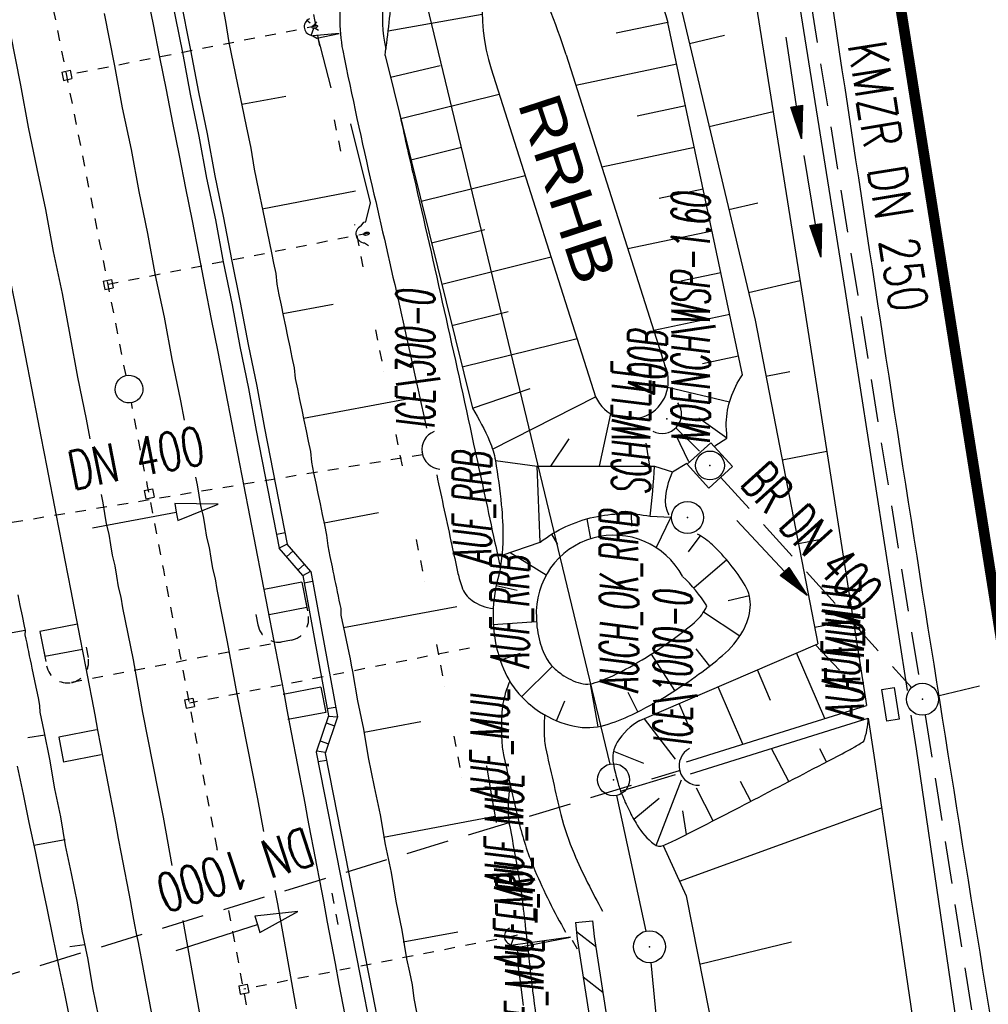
# Model space of a CAD drawing. Extents: x 447426 to 448116, y 440349 to 441552.
# Tile 7 of 96: x 447819 to 447864, y 440453 to 440499. Entities that reach past the tile are written whole.
import ezdxf
from ezdxf.enums import TextEntityAlignment as Align

# ---------------------------------------------------------------- set-up
doc = ezdxf.new("R2010")
doc.units = 0
doc.header["$LTSCALE"] = 2
doc.header["$MEASUREMENT"] = 0
for name, pattern in [('ACAD_ISO03W100', [0.5, 0.25, -0.25]), ('ACAD_ISO05W100', [0.5, 0.25, -0.25]), ('AUSGEZOGEN', [0]), ('GESTRICH-X2', [1.5, 1, -0.5]), ('PUNKTX2', [0.5, 0.25, -0.25]), ('STRICHLINIEX2', [0.5, 0.25, -0.25])]:
    doc.linetypes.add(name, pattern=pattern)
doc.layers.get('0').update_dxf_attribs({"linetype": 'AUSGEZOGEN'})
for name, color, linetype in [('209-GRENZL-BAB', 7, 'AUSGEZOGEN'), ('209-GRENZP-BAB', 7, 'AUSGEZOGEN'), ('ANMERKUNG', 7, 'CONTINUOUS'), ('BOESCHG', 250, 'AUSGEZOGEN'), ('BW-SCHRIFT', 250, 'AUSGEZOGEN'), ('DB-Bahnachse', 7, 'CONTINUOUS'), ('DB-Boeschungen', 15, 'CONTINUOUS'), ('DB-Durchlässe', 15, 'CONTINUOUS'), ('DB-Gleisachsen', 7, 'CONTINUOUS'), ('DB-GRABEN', 15, 'AUSGEZOGEN'), ('DB-HZV-Stützscheiben', 15, 'CONTINUOUS'), ('DB-Ingenieurbauwerke', 15, 'CONTINUOUS'), ('DB-Kabelanlagen', 15, 'CONTINUOUS'), ('DB-Regenrückhaltebecken_601', 15, 'CONTINUOUS'), ('DURCHL', 200, 'GESTRICH-X2'), ('FBRTOP', 250, 'AUSGEZOGEN'), ('GRABEN', 250, 'AUSGEZOGEN'), ('KANAL', 7, 'GESTRICH-X2'), ('MULDE', 250, 'AUSGEZOGEN'), ('PFEIL', 7, 'CONTINUOUS'), ('PFEILTOP', 200, 'AUSGEZOGEN'), ('Rinne', 200, 'CONTINUOUS'), ('SCHSYMBOL', 200, 'AUSGEZOGEN'), ('TEXTO', 4, 'CONTINUOUS')]:
    doc.layers.add(name, color=color, linetype=linetype)
doc.styles.add('ROMANS', font='romans.shx', dxfattribs={"width": 0.8})
doc.styles.add('UNIR-H', font='unir_h.shx', dxfattribs={"width": 0.8})

# ---------------------------------------------------------------- blocks, each defined once
blk = doc.blocks.new('DL')
at = {"color": 0}
blk.add_arc((-0.311, 0.025), 0.91, 282.5363, 77.4637, dxfattribs=at)
blk.add_point((0.597, 0.003), dxfattribs=at)
blk = doc.blocks.new('GST')
at = {"color": 0}
blk.add_circle((0, 0), 0.75, dxfattribs=at)
blk.add_point((0, 0), dxfattribs=at)
blk = doc.blocks.new('17')
blk.add_lwpolyline([(-0.755, -1.218), (0.748, -1.218), (0.748, -1.801), (-0.755, -1.801)], close=True)
blk.add_blockref('GST', (0, 0))
blk = doc.blocks.new('20')
blk.add_lwpolyline([(-0.754, -0.751), (0.754, -0.751), (0.754, 0.75), (-0.754, 0.75)], close=True)
blk.add_circle((0, 0), 0.676)
blk.add_point((0, 0))
blk = doc.blocks.new('10')
blk.add_blockref('GST', (0, 0))
blk = doc.blocks.new('40')
at = {"color": 0}
blk.add_arc((0.025, 0.311), 0.91, 192.5363, 347.4637, dxfattribs=at)
blk.add_point((0, 0), dxfattribs=at)
blk = doc.blocks.new('PFEIL2')
at = {"color": 0}
for p, q in [((0.88, 0.002), (-2.401, -0.012)), ((0.881, -0.271), (0.879, 0.276)), ((0.879, 0.276), (2.429, 0.009)), ((0.911, 0.27), (0.879, 0.265)), ((0.965, 0.261), (0.879, 0.246)), ((1.019, 0.252), (0.879, 0.228)), ((1.073, 0.242), (0.879, 0.209)), ((1.127, 0.233), (0.879, 0.191)), ((1.181, 0.224), (0.879, 0.172)), ((1.235, 0.214), (0.879, 0.154)), ((1.289, 0.205), (0.879, 0.135)), ((1.343, 0.196), (0.879, 0.117)), ((1.397, 0.187), (0.879, 0.098)), ((1.451, 0.177), (0.879, 0.08)), ((1.505, 0.168), (0.879, 0.061)), ((1.559, 0.159), (0.88, 0.043)), ((1.613, 0.149), (0.88, 0.024)), ((1.668, 0.14), (0.88, 0.006)), ((1.722, 0.131), (0.88, -0.013)), ((1.776, 0.121), (0.88, -0.031)), ((1.83, 0.112), (0.88, -0.05)), ((1.884, 0.103), (0.88, -0.068)), ((1.938, 0.094), (0.88, -0.087)), ((1.992, 0.084), (0.88, -0.105)), ((2.046, 0.075), (0.88, -0.124)), ((2.1, 0.066), (0.88, -0.142)), ((2.154, 0.056), (0.88, -0.161)), ((2.208, 0.047), (0.88, -0.179)), ((2.262, 0.038), (0.881, -0.198)), ((2.316, 0.029), (0.881, -0.216)), ((2.37, 0.019), (0.881, -0.235)), ((2.424, 0.01), (0.881, -0.253)), ((2.429, 0.009), (0.881, -0.271))]:
    blk.add_line(p, q, dxfattribs=at)

msp = doc.modelspace()

# ---------------------------------------------------------------- linework, layer by layer
at = {"layer": '209-GRENZL-BAB', "flags": 128}
for points in [[(447837.506, 440501.981), (447846.705, 440463.789)], [(447848.412, 440455.963), (447847.039, 440462.327)], [(447855.229, 440386.146), (447848.642, 440454.484)]]:
    msp.add_lwpolyline(points, dxfattribs=at)
at = {"layer": 'BOESCHG'}
for p, q in [((447836.314, 440498.17), (447840.721, 440498.957)), ((447849.438, 440498.57), (447847.007, 440498.065)), ((447850.442, 440497.575), (447852.092, 440497.967)), ((447836.421, 440496.007), (447838.753, 440496.546)), ((447849.852, 440496.613), (447845.114, 440495.613)), ((447836.421, 440496.007), (447836.422, 440496.007)), ((447836.902, 440494.065), (447841.524, 440495.21)), ((447850.265, 440494.657), (447847.994, 440494.177)), ((447851.367, 440493.683), (447854.374, 440494.397)), ((447837.382, 440492.124), (447839.757, 440492.712)), ((447850.679, 440492.7), (447846.333, 440491.782)), ((447837.863, 440490.183), (447842.741, 440491.39)), ((447851.092, 440490.743), (447849.018, 440490.305)), ((447852.291, 440489.791), (447853.648, 440490.114)), ((447838.344, 440488.241), (447840.846, 440488.861)), ((447851.505, 440488.786), (447847.553, 440487.952)), ((447838.824, 440486.3), (447843.957, 440487.571)), ((447851.918, 440486.829), (447850.041, 440486.433)), ((447853.216, 440485.9), (447855.636, 440486.475)), ((447839.305, 440484.359), (447841.935, 440485.01)), ((447852.331, 440484.872), (447848.773, 440484.121)), ((447839.785, 440482.417), (447845.173, 440483.751)), ((447852.745, 440482.915), (447851.064, 440482.561)), ((447854.032, 440481.985), (447855.152, 440482.202)), ((447852.326, 440480.768), (447849.427, 440481.444)), ((447840.267, 440480.476), (447842.977, 440481.403)), ((447841.211, 440478.561), (447846.044, 440481.018)), ((447846.219, 440477.766), (447846.751, 440480.22)), ((447852.203, 440479.076), (447850.878, 440480.016)), ((447850.417, 440477.966), (447849.799, 440479.228)), ((447843.936, 440477.766), (447844.808, 440479.049)), ((447848.594, 440477.766), (447848.422, 440478.838)), ((447854.795, 440478.058), (447856.888, 440478.465)), ((447847.71, 440475.523), (447847.727, 440474.954)), ((447845.639, 440475.294), (447845.808, 440474.356)), ((447849.566, 440475.363), (447848.883, 440473.945)), ((447843.974, 440474.566), (447844.253, 440474.093)), ((447850.928, 440474.478), (447850.388, 440473.743)), ((447855.558, 440474.131), (447856.531, 440474.321)), ((447842.032, 440473.714), (447843.729, 440472.665)), ((447852.193, 440473.366), (447850.643, 440472.049)), ((447841.385, 440472.171), (447842.368, 440471.951)), ((447853.256, 440471.688), (447852.253, 440471.443)), ((447852.804, 440469.795), (447851.109, 440470.921)), ((447841.245, 440470.338), (447843.273, 440470.484)), ((447856.321, 440470.205), (447858.121, 440470.555)), ((447841.564, 440468.664), (447842.527, 440468.993)), ((447849.759, 440467.239), (447848.659, 440468.951)), ((447851.393, 440468.391), (447850.767, 440469.193)), ((447856.793, 440465.932), (447855.466, 440469.007)), ((447856.359, 440469.391), (447857.483, 440468.195)), ((447842.566, 440466.951), (447844.015, 440468.379)), ((447854.252, 440466.772), (447853.63, 440468.214)), ((447846.156, 440465.547), (447845.806, 440467.551)), ((447848.024, 440466.246), (447847.568, 440467.155)), ((447852.955, 440464.729), (447851.794, 440467.422)), ((447844.203, 440465.825), (447844.596, 440466.763)), ((447850.497, 440465.379), (447849.957, 440466.629)), ((447848.314, 440465.919), (447849.782, 440464.022)), ((447846.889, 440464.401), (447848.285, 440463.829)), ((447855.102, 440462.971), (447854.293, 440464.524)), ((447856.876, 440463.896), (447856.553, 440464.514)), ((447847.209, 440462.526), (447849.791, 440463.301)), ((447848.879, 440459.981), (447850.073, 440463.059)), ((447853.328, 440462.048), (447852.842, 440462.982)), ((447851.551, 440461.13), (447850.769, 440462.658)), ((447847.832, 440461.211), (447849.028, 440462.192)), ((447849.974, 440458.301), (447859.457, 440461.749)), ((447850.305, 440460.497), (447850.142, 440461.601)), ((447849.768, 440460.225), (447849.767, 440460.226)), ((447850.922, 440454.408), (447855.237, 440455.457))]:
    msp.add_line(p, q, dxfattribs=at)
for points in [[(447834.191, 440561.9), (447835.921, 440549.895), (447836.095, 440540.112), (447838.207, 440527.057), (447844.631, 440520.441), (447846.155, 440516.651), (447847.395, 440510.407), (447853.523, 440484.61), (447856.471, 440469.439)], [(447852.929, 440482.037), (447849.438, 440498.57)], [(447836.172, 440497.017), (447840.267, 440480.476)], [(447851.633, 440478.722), (447852.203, 440479.076)], [(447849.65, 440477.489), (447850.326, 440477.909)], [(447849.214, 440459.976), (447850.287, 440457.612), (447851.898, 440449.478), (447852.227, 440440.394), (447854.306, 440419.82), (447858.141, 440395.399), (447859.273, 440387.187)]]:
    msp.add_lwpolyline(points, dxfattribs=at)
for points in [[(447836.172, 440497.017, 0.005115), (447836.533, 440500.112, 0.005115), (447836.83, 440503.213, 0.018787), (447837.079, 440508.425, -0.034606), (447837.304, 440511.251, -0.386079), (447839.102, 440512.72, -0.201569), (447842.729, 440510.971, -0.02174), (447843.411, 440510.128, -0.009589), (447844.834, 440508.124, -0.037331), (447847.415, 440503.655, -0.035203), (447849.438, 440498.57)], [(447844.657, 440497.047, 0.035203), (447842.895, 440501.476, 0.01837), (447841.88, 440503.399, 0.213439), (447841.15, 440496.385)], [(447852.203, 440479.076, 0.04151), (447852.189, 440479.424, -0.039082), (447852.173, 440479.793, -0.072878), (447852.383, 440480.952, -0.070683), (447852.929, 440482.037)], [(447840.267, 440480.476, -0.033467), (447841.07, 440478.934, -0.061202), (447841.343, 440478.021, -0.017843), (447841.62, 440475.951, -0.024012), (447841.696, 440474.401, -0.062794)], [(447849.489, 440475.483, -0.138768), (447849.328, 440476.151, -0.098501), (447849.65, 440477.489, -0.347948)], [(447841.62, 440475.951, -0.024012), (447841.696, 440474.401, -0.062794), (447841.456, 440472.476, 0.065493), (447841.235, 440470.629, 0.064099)], [(447851.528, 440474.069, 0.067419), (447850.829, 440474.575, -0.155314)], [(447841.235, 440470.629, 0.064099), (447841.466, 440468.986, 0.069878), (447842.07, 440467.588, 0.060502), (447842.593, 440466.926, 0.047766), (447843.418, 440466.249, 0.097515), (447845.054, 440465.564, 0.122239), (447846.475, 440465.622, 0.040892), (447847.735, 440466.105, 0.02756), (447849.488, 440467.069, 0.017194), (447850.876, 440468.003, 0.020182), (447851.996, 440468.885, 0.085129), (447852.949, 440470.031, 0.109916), (447853.297, 440471.138, 0.158506), (447853.059, 440472.162, 0.06681), (447851.528, 440474.069, 0.108437)], [(447843.268, 440470.653, 0.064099), (447843.427, 440469.525, 0.069878), (447843.807, 440468.646, 0.060502), (447844.026, 440468.368, 0.047766), (447844.551, 440467.937, 0.097515), (447845.462, 440467.556, 0.122239), (447845.905, 440467.574, 0.040892), (447846.855, 440467.938, 0.02756), (447848.411, 440468.794, 0.017194), (447849.684, 440469.65, 0.020182), (447850.675, 440470.43, 0.085129), (447851.188, 440471.048, 0.070488), (447851.255, 440471.214, 0.062598), (447850.126, 440472.596, 0.062598)], [(447848.121, 440465.836, 0.128562), (447847.06, 440464.816, 0.187279), (447846.877, 440463.804, 0.019953), (447847.079, 440462.947, 0.029222), (447847.273, 440462.378, 0.018635), (447847.613, 440461.627, 0.019494), (447847.992, 440460.935, 0.091549), (447848.784, 440460.037, 0.267919), (447849.214, 440459.976, 0.021186)], [(447849.214, 440459.976, 0.021186), (447849.77, 440460.227, 0.003312), (447853.242, 440462.004, 0.000297), (447856.966, 440463.944, 0.00108), (447857.988, 440464.48, 0.016004), (447858.145, 440464.57, 0.001755), (447858.624, 440464.865)], [(447841.981, 440461.039, -0.006619), (447842.458, 440458.389, -0.012671), (447842.653, 440456.996, -0.000941), (447842.997, 440453.941, 0.003655), (447843.09, 440453.154, 0.001128), (447843.394, 440450.776, 0.001784)]]:
    msp.add_lwpolyline(points, format="xyb", dxfattribs=at)
at = {"layer": 'BOESCHG', "flags": 128}
for points in [[(447844.657, 440497.047), (447849.419, 440482.093)], [(447841.15, 440496.385), (447846.044, 440481.018)], [(447841.343, 440478.021), (447843.303, 440477.766)], [(447843.449, 440474.205), (447843.303, 440477.766), (447848.81, 440477.766)], [(447848.81, 440477.767), (447849.65, 440477.489)], [(447848.609, 440475.413), (447849.566, 440475.363)], [(447841.654, 440473.582), (447843.449, 440474.205)], [(447848.121, 440465.836), (447856.471, 440469.439)]]:
    msp.add_lwpolyline(points, dxfattribs=at)
msp.add_lwpolyline([(447843.449, 440474.205, -0.053954), (447844.643, 440474.926, -0.053954), (447845.963, 440475.375, -0.051449), (447847.284, 440475.53, -0.051449), (447848.609, 440475.413)], format="xyb", dxfattribs=at)
at = {"layer": 'BOESCHG'}
for centre, radius, start, end in [((447847.67, 440481.747), 1.783, 204.1411, 24.1411), ((447786.924, 440481.867), 62.021, 354.0266, 356.20837), ((447846.908, 440470.879), 3.647, 28.1008, 183.5408), ((447855.362, 440466.056), 3.473, 339.9418, 358.2082), ((447847.597, 440461.757), 5.661, 169.2008, 187.2838)]:
    msp.add_arc(centre, radius, start, end, dxfattribs=at)
at = {"layer": 'DB-Bahnachse', "linetype": 'ACAD_ISO05W100'}
for major_axis, start_param, end_param in [((-966.059, 3969.125), 4.666677, 4.691192), ((-950.587, 3972.859), 4.665049, 4.670255), ((-1012.355, 3957.57), 4.649448, 4.649471), ((-1012.355, 3957.57), 4.644461, 4.648849)]:
    msp.add_ellipse((443814.895, 439698.334), major_axis=major_axis, ratio=1, start_param=start_param, end_param=end_param, dxfattribs=at)
at = {"layer": 'DB-Bahnachse', "linetype": 'Continuous'}
msp.add_ellipse((447824.162, 440481.376), major_axis=(-0.46, 0.46), ratio=1, start_param=2.59508645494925, end_param=8.878271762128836, dxfattribs=at)
at = {"layer": 'DB-Boeschungen', "linetype": 'Continuous'}
for p, q in [((447828.489, 440499.589), (447828.692, 440498.61)), ((447828.692, 440498.61), (447828.846, 440497.621)), ((447828.846, 440497.621), (447829.049, 440496.641)), ((447833.019, 440497.833), (447833.123, 440497.434)), ((447833.123, 440497.434), (447833.375, 440496.465)), ((447829.049, 440496.641), (447829.252, 440495.662)), ((447833.375, 440496.465), (447833.626, 440495.496)), ((447829.252, 440495.662), (447829.455, 440494.683)), ((447829.444, 440494.732), (447831.511, 440495.109)), ((447829.455, 440494.683), (447829.657, 440493.704)), ((447829.657, 440493.704), (447829.87, 440492.675)), ((447829.87, 440492.675), (447830.024, 440491.686)), ((447830.024, 440491.686), (447830.227, 440490.707)), ((447830.227, 440490.707), (447830.43, 440489.728)), ((447830.409, 440489.826), (447834.777, 440490.679)), ((447830.43, 440489.728), (447830.633, 440488.748)), ((447830.633, 440488.748), (447830.835, 440487.769)), ((447830.835, 440487.769), (447830.937, 440487.28)), ((447830.937, 440487.28), (447831.038, 440486.79)), ((447831.038, 440486.79), (447831.091, 440486.29)), ((447831.091, 440486.29), (447831.192, 440485.801)), ((447831.192, 440485.801), (447831.293, 440485.311)), ((447831.293, 440485.311), (447831.395, 440484.821)), ((447831.375, 440484.919), (447833.735, 440485.357)), ((447831.395, 440484.821), (447831.496, 440484.332)), ((447831.496, 440484.332), (447831.598, 440483.842)), ((447831.598, 440483.842), (447831.699, 440483.353)), ((447831.699, 440483.353), (447831.8, 440482.863)), ((447831.8, 440482.863), (447831.902, 440482.373)), ((447831.902, 440482.373), (447831.954, 440481.874)), ((447831.954, 440481.874), (447832.056, 440481.384)), ((447832.056, 440481.384), (447832.157, 440480.894)), ((447832.34, 440480.013), (447837.354, 440480.95)), ((447832.157, 440480.894), (447832.259, 440480.405)), ((447832.259, 440480.405), (447832.36, 440479.915)), ((447832.36, 440479.915), (447832.461, 440479.426)), ((447832.461, 440479.426), (447832.563, 440478.936)), ((447832.563, 440478.936), (447832.664, 440478.446)), ((447832.664, 440478.446), (447832.717, 440477.947)), ((447832.717, 440477.947), (447832.818, 440477.457)), ((447832.818, 440477.457), (447832.919, 440476.967)), ((447832.919, 440476.967), (447833.021, 440476.478)), ((447833.021, 440476.478), (447833.122, 440475.988)), ((447833.122, 440475.988), (447833.224, 440475.499)), ((447833.224, 440475.499), (447833.325, 440475.009)), ((447833.305, 440475.107), (447835.861, 440475.585)), ((447833.325, 440475.009), (447833.426, 440474.519)), ((447833.426, 440474.519), (447833.479, 440474.02)), ((447833.479, 440474.02), (447833.58, 440473.53)), ((447833.58, 440473.53), (447833.682, 440473.04)), ((447833.682, 440473.04), (447833.722, 440472.845)), ((447833.722, 440472.845), (447833.763, 440472.649)), ((447833.763, 440472.649), (447833.803, 440472.453)), ((447833.803, 440472.453), (447833.844, 440472.257)), ((447833.844, 440472.257), (447833.884, 440472.061)), ((447818.942, 440471.724), (447819.044, 440471.234)), ((447833.884, 440472.061), (447833.925, 440471.865)), ((447833.925, 440471.865), (447833.966, 440471.67)), ((447833.966, 440471.67), (447834.006, 440471.474)), ((447834.006, 440471.474), (447834.047, 440471.278)), ((447834.047, 440471.278), (447834.087, 440471.082)), ((447819.044, 440471.234), (447819.145, 440470.745)), ((447834.087, 440471.082), (447834.099, 440470.778)), ((447834.221, 440470.191), (447839.529, 440471.188)), ((447819.145, 440470.745), (447819.247, 440470.255)), ((447834.099, 440470.778), (447834.16, 440470.484)), ((447834.16, 440470.484), (447834.221, 440470.191)), ((447819.287, 440470.059), (447817.661, 440469.773)), ((447819.247, 440470.255), (447819.287, 440470.059)), ((447819.287, 440470.059), (447819.279, 440469.853)), ((447834.221, 440470.191), (447834.282, 440469.897)), ((447834.282, 440469.897), (447834.343, 440469.603)), ((447819.279, 440469.853), (447819.319, 440469.657)), ((447819.319, 440469.657), (447819.36, 440469.461)), ((447819.36, 440469.461), (447819.4, 440469.266)), ((447834.343, 440469.603), (447834.403, 440469.309)), ((447819.4, 440469.266), (447819.441, 440469.07)), ((447819.441, 440469.07), (447819.482, 440468.874)), ((447834.403, 440469.309), (447834.464, 440469.015)), ((447834.464, 440469.015), (447834.525, 440468.722)), ((447819.482, 440468.874), (447819.522, 440468.678)), ((447819.522, 440468.678), (447819.563, 440468.482)), ((447819.563, 440468.482), (447819.603, 440468.286)), ((447834.525, 440468.722), (447834.586, 440468.428)), ((447819.603, 440468.286), (447819.664, 440467.993)), ((447834.586, 440468.428), (447834.647, 440468.134)), ((447834.647, 440468.134), (447834.882, 440466.753)), ((447819.664, 440467.993), (447819.725, 440467.699)), ((447819.725, 440467.699), (447819.786, 440467.405)), ((447819.786, 440467.405), (447819.847, 440467.111)), ((447819.847, 440467.111), (447819.907, 440466.818)), ((447819.907, 440466.818), (447819.968, 440466.524)), ((447834.882, 440466.753), (447835.156, 440465.431)), ((447819.968, 440466.524), (447819.98, 440466.22)), ((447819.98, 440466.22), (447820.041, 440465.926)), ((447820.041, 440465.926), (447820.102, 440465.632)), ((447835.186, 440465.284), (447837.84, 440465.783)), ((447820.102, 440465.632), (447820.163, 440465.339)), ((447820.163, 440465.339), (447820.437, 440464.017)), ((447835.156, 440465.431), (447835.38, 440464.099)), ((447820.203, 440465.143), (447819.41, 440465.029)), ((447820.437, 440464.017), (447820.671, 440462.636)), ((447835.38, 440464.099), (447835.664, 440462.728)), ((447818.919, 440463.702), (447819.193, 440462.38)), ((447840.923, 440463.715), (447841.148, 440462.383)), ((447820.671, 440462.636), (447820.945, 440461.314)), ((447835.664, 440462.728), (447835.938, 440461.406)), ((447819.193, 440462.38), (447819.466, 440461.058)), ((447841.148, 440462.383), (447841.373, 440461.051)), ((447820.945, 440461.314), (447821.17, 440459.982)), ((447835.938, 440461.406), (447836.173, 440460.025)), ((447836.102, 440460.368), (447841.312, 440461.345)), ((447819.466, 440461.058), (447819.75, 440459.687)), ((447821.168, 440460.237), (447819.689, 440459.981)), ((447821.17, 440459.982), (447821.444, 440458.66)), ((447836.173, 440460.025), (447836.447, 440458.703)), ((447819.75, 440459.687), (447820.024, 440458.366)), ((447820.024, 440458.366), (447820.298, 440457.044)), ((447821.444, 440458.66), (447821.728, 440457.289)), ((447836.447, 440458.703), (447836.672, 440457.371)), ((447820.298, 440457.044), (447820.572, 440455.722)), ((447821.728, 440457.289), (447821.953, 440455.957)), ((447836.672, 440457.371), (447836.956, 440456)), ((447820.572, 440455.722), (447820.856, 440454.351)), ((447821.953, 440455.957), (447822.226, 440454.635)), ((447836.956, 440456), (447837.18, 440454.668)), ((447837.018, 440455.452), (447839.574, 440455.93)), ((447822.084, 440455.32), (447821.389, 440455.227)), ((447842.348, 440455.192), (447842.376, 440454.978)), ((447822.226, 440454.635), (447822.451, 440453.303)), ((447837.18, 440454.668), (447837.312, 440454.032)), ((447842.376, 440454.978), (447842.399, 440454.37)), ((447820.856, 440454.351), (447821.129, 440453.029)), ((447842.399, 440454.37), (447842.482, 440453.724)), ((447837.312, 440454.032), (447837.434, 440453.444)), ((447842.482, 440453.724), (447842.565, 440453.077)), ((447822.451, 440453.303), (447822.735, 440451.932)), ((447837.434, 440453.444), (447837.517, 440452.798)), ((447821.129, 440453.029), (447821.403, 440451.707)), ((447837.517, 440452.798), (447837.649, 440452.161)), ((447842.565, 440453.077), (447842.638, 440452.48))]:
    msp.add_line(p, q, dxfattribs=at)
at = {"layer": 'DB-Durchlässe', "linetype": 'STRICHLINIEX2'}
msp.add_line((447837.925, 440478.296), (447815.687, 440474.624), dxfattribs=at)
at = {"layer": 'DB-Durchlässe', "linetype": 'Continuous'}
for p, q in [((447826.303, 440476.005), (447826.377, 440475.611)), ((447828.342, 440475.982), (447826.303, 440476.005)), ((447826.451, 440475.218), (447828.342, 440475.982)), ((447822.446, 440474.87), (447826.377, 440475.611)), ((447826.377, 440475.611), (447826.451, 440475.218)), ((447832.084, 440456.882), (447830.058, 440456.655)), ((447830.058, 440456.655), (447830.179, 440456.274)), ((447830.301, 440455.893), (447832.084, 440456.882)), ((447826.368, 440455.059), (447830.179, 440456.274)), ((447830.179, 440456.274), (447830.301, 440455.893))]:
    msp.add_line(p, q, dxfattribs=at)
at = {"layer": 'DB-Gleisachsen', "linetype": 'Continuous'}
for p, q in [((447822.99, 440498.985), (447823.48, 440496.531)), ((447818.577, 440498.083), (447819.067, 440495.63)), ((447823.48, 440496.531), (447823.842, 440494.563)), ((447819.067, 440495.63), (447819.429, 440493.662)), ((447823.842, 440494.563), (447824.254, 440492.604)), ((447819.429, 440493.662), (447819.84, 440491.702)), ((447824.254, 440492.604), (447824.616, 440490.636)), ((447819.84, 440491.702), (447820.244, 440489.792)), ((447824.616, 440490.636), (447825.027, 440488.676)), ((447820.244, 440489.792), (447820.606, 440487.824)), ((447825.027, 440488.676), (447825.39, 440486.709)), ((447820.606, 440487.824), (447821.018, 440485.865)), ((447825.39, 440486.709), (447825.801, 440484.749)), ((447821.018, 440485.865), (447821.38, 440483.897)), ((447825.801, 440484.749), (447826.163, 440482.782)), ((447821.38, 440483.897), (447821.742, 440481.93)), ((447826.163, 440482.782), (447826.575, 440480.822)), ((447821.742, 440481.93), (447822.154, 440479.97)), ((447826.575, 440480.822), (447826.74, 440479.926)), ((447822.154, 440479.97), (447822.325, 440479.038)), ((447827.275, 440477.243), (447827.349, 440476.894)), ((447827.349, 440476.894), (447827.427, 440476.401)), ((447822.846, 440476.428), (447822.927, 440476.042)), ((447827.427, 440476.401), (447827.505, 440475.907)), ((447822.927, 440476.042), (447823.006, 440475.549)), ((447827.505, 440475.907), (447827.633, 440475.421)), ((447823.006, 440475.549), (447823.084, 440475.055)), ((447827.633, 440475.421), (447827.711, 440474.927)), ((447823.084, 440475.055), (447823.211, 440474.569)), ((447823.211, 440474.569), (447823.29, 440474.075)), ((447827.711, 440474.927), (447827.789, 440474.433)), ((447823.29, 440474.075), (447823.368, 440473.581)), ((447827.789, 440474.433), (447827.917, 440473.947)), ((447823.368, 440473.581), (447823.495, 440473.095)), ((447827.917, 440473.947), (447827.995, 440473.453)), ((447823.495, 440473.095), (447823.574, 440472.601)), ((447827.995, 440473.453), (447828.073, 440472.959)), ((447828.073, 440472.959), (447828.201, 440472.473)), ((447823.574, 440472.601), (447823.652, 440472.107)), ((447828.201, 440472.473), (447828.279, 440471.979)), ((447823.652, 440472.107), (447823.779, 440471.621)), ((447828.279, 440471.979), (447828.768, 440469.526)), ((447823.779, 440471.621), (447823.858, 440471.127)), ((447823.858, 440471.127), (447824.347, 440468.674)), ((447828.768, 440469.526), (447829.209, 440467.064)), ((447824.347, 440468.674), (447824.788, 440466.212)), ((447829.209, 440467.064), (447829.699, 440464.611)), ((447824.788, 440466.212), (447825.277, 440463.759)), ((447829.699, 440464.611), (447830.188, 440462.157)), ((447825.277, 440463.759), (447825.767, 440461.305)), ((447830.188, 440462.157), (447830.461, 440460.632)), ((447825.767, 440461.305), (447826.174, 440459.031)), ((447830.995, 440457.861), (447831.118, 440457.242)), ((447831.118, 440457.242), (447831.559, 440454.781)), ((447826.685, 440456.46), (447827.138, 440453.929)), ((447831.559, 440454.781), (447831.999, 440452.319)), ((447827.138, 440453.929), (447827.578, 440451.467))]:
    msp.add_line(p, q, dxfattribs=at)
at = {"layer": 'DB-GRABEN', "linetype": 'Continuous'}
for p, q in [((447832.648, 440498.538), (447832.505, 440498.652)), ((447832.855, 440498.448), (447832.962, 440498.597)), ((447832.701, 440497.957), (447832.826, 440498.297)), ((447832.885, 440498.301), (447833.043, 440498.205)), ((447832.786, 440497.94), (447832.975, 440497.825)), ((447835.046, 440489.026), (447835.176, 440489.208)), ((447835.209, 440488.226), (447835.399, 440488.11)), ((447842.086, 440455.316), (447842.211, 440455.657)), ((447842.171, 440455.3), (447842.36, 440455.185))]:
    msp.add_line(p, q, dxfattribs=at)
for centre in [(447832.87, 440498.375), (447835.294, 440488.66), (447842.255, 440455.735)]:
    msp.add_ellipse(centre, major_axis=(0.489, 0.075), ratio=0.879152, start_param=1.966017, end_param=4.408131, dxfattribs=at)
at = {"layer": 'DB-HZV-Stützscheiben', "linetype": 'PUNKTX2'}
for p, q in [((447832.805, 440498.935), (447833.195, 440496.973)), ((447833.785, 440494.002), (447834.173, 440492.04)), ((447835.145, 440487.106), (447834.751, 440489.096)), ((447835.721, 440484.162), (447836.105, 440482.199)), ((447836.678, 440479.254), (447837.059, 440477.291)), ((447837.634, 440474.317), (447838.012, 440472.353)), ((447838.578, 440469.407), (447838.954, 440467.442)), ((447839.398, 440465.109), (447839.771, 440463.144)), ((447833.675, 440457.741), (447834.046, 440455.776))]:
    msp.add_line(p, q, dxfattribs=at)
at = {"layer": 'DB-Ingenieurbauwerke', "linetype": 'ACAD_ISO03W100'}
for p, q in [((447833.001, 440498.406), (447821.241, 440496.089)), ((447835.425, 440488.692), (447823.182, 440486.279)), ((447840.127, 440469.234), (447826.992, 440466.646)), ((447842.386, 440455.766), (447829.537, 440453.235))]:
    msp.add_line(p, q, dxfattribs=at)
at = {"layer": 'DB-Ingenieurbauwerke', "linetype": 'Continuous'}
for p, q in [((447821.004, 440496.243), (447821.396, 440496.326)), ((447821.004, 440496.243), (447821.087, 440495.852)), ((447821.396, 440496.326), (447821.479, 440495.935)), ((447821.087, 440495.852), (447821.479, 440495.935)), ((447822.945, 440486.434), (447823.337, 440486.517)), ((447823.337, 440486.517), (447823.419, 440486.125)), ((447822.945, 440486.434), (447823.028, 440486.042)), ((447823.028, 440486.042), (447823.419, 440486.125)), ((447824.865, 440476.623), (447825.257, 440476.699)), ((447824.865, 440476.623), (447824.941, 440476.23)), ((447825.257, 440476.699), (447825.334, 440476.307)), ((447824.941, 440476.23), (447825.334, 440476.307)), ((447832.268, 440472.315), (447830.5, 440471.976)), ((447832.268, 440472.315), (447832.494, 440471.136)), ((447832.494, 440471.136), (447830.726, 440470.798)), ((447821.75, 440470.35), (447819.982, 440470.012)), ((447819.982, 440470.012), (447820.208, 440468.833)), ((447821.976, 440469.172), (447820.208, 440468.833)), ((447833.157, 440467.394), (447831.389, 440467.056)), ((447833.157, 440467.394), (447833.383, 440466.216)), ((447826.758, 440466.804), (447827.15, 440466.88)), ((447826.758, 440466.804), (447826.834, 440466.411)), ((447827.15, 440466.88), (447827.226, 440466.487)), ((447826.834, 440466.411), (447827.226, 440466.487)), ((447833.383, 440466.216), (447831.615, 440465.877)), ((447822.634, 440465.398), (447820.866, 440465.059)), ((447820.866, 440465.059), (447821.092, 440463.88)), ((447822.86, 440464.219), (447821.092, 440463.88)), ((447829.303, 440453.393), (447829.695, 440453.469)), ((447829.303, 440453.393), (447829.379, 440453)), ((447829.695, 440453.469), (447829.771, 440453.076)), ((447829.379, 440453), (447829.771, 440453.076))]:
    msp.add_line(p, q, dxfattribs=at)
for centre, major_axis, ratio, start_param, end_param in [((443814.895, 439698.334), (-966.91, 3973.498), 1, 4.66641, 4.690888), ((443814.895, 439698.334), (-966.31, 3964.484), 1, 4.66603, 4.690508), ((447832.87, 440498.375), (0.132, 0.026), 0.555556, 0, 6.283185), ((443814.895, 439698.334), (-991.801, 3967.358), 1, 4.65435, 4.66014), ((443814.895, 439698.334), (-931.466, 3972.815), 1, 4.669019, 4.67481), ((443814.895, 439698.334), (-966.891, 3973.503), 1, 4.652887, 4.660623), ((443814.895, 439698.334), (-2885.385, 2885.385), 1, 4.112256, 4.113921)]:
    msp.add_ellipse(centre, major_axis=major_axis, ratio=ratio, start_param=start_param, end_param=end_param, dxfattribs=at)
msp.add_ellipse((447835.294, 440488.66), major_axis=(0.132, 0.026), ratio=0.555556, dxfattribs=at)
at = {"layer": 'DB-Kabelanlagen', "linetype": 'Continuous'}
for p, q in [((447826.172, 440499.619), (447826.662, 440497.166)), ((447826.559, 440499.721), (447827.049, 440497.267)), ((447826.662, 440497.166), (447827.024, 440495.198)), ((447827.049, 440497.267), (447827.411, 440495.3)), ((447827.411, 440495.3), (447827.822, 440493.34)), ((447827.024, 440495.198), (447827.435, 440493.238)), ((447827.435, 440493.238), (447827.798, 440491.271)), ((447827.822, 440493.34), (447828.185, 440491.372)), ((447827.798, 440491.271), (447828.209, 440489.311)), ((447828.185, 440491.372), (447828.596, 440489.412)), ((447828.209, 440489.311), (447828.571, 440487.343)), ((447828.596, 440489.412), (447828.958, 440487.445)), ((447828.958, 440487.445), (447829.378, 440485.436)), ((447828.571, 440487.343), (447828.991, 440485.334)), ((447828.991, 440485.334), (447829.353, 440483.367)), ((447829.378, 440485.436), (447829.74, 440483.468)), ((447829.353, 440483.367), (447829.764, 440481.407)), ((447829.74, 440483.468), (447830.151, 440481.508)), ((447829.764, 440481.407), (447830.127, 440479.439)), ((447830.151, 440481.508), (447830.514, 440479.541)), ((447830.127, 440479.439), (447831.199, 440473.924)), ((447830.514, 440479.541), (447831.572, 440474.106)), ((447831.092, 440474.58), (447831.486, 440474.648)), ((447831.572, 440474.106), (447831.199, 440473.924)), ((447832.687, 440472.829), (447831.572, 440474.106)), ((447832.312, 440472.636), (447831.2, 440473.923)), ((447831.861, 440473.786), (447831.55, 440473.517)), ((447832.085, 440472.898), (447832.396, 440473.167)), ((447832.312, 440472.636), (447832.682, 440472.836)), ((447832.312, 440472.636), (447833.522, 440466.054)), ((447832.687, 440472.829), (447833.937, 440466.002)), ((447832.377, 440472.296), (447832.771, 440472.372)), ((447833.454, 440466.394), (447833.833, 440466.469)), ((447833.522, 440466.054), (447832.942, 440464.346)), ((447833.937, 440466.002), (447833.358, 440464.295)), ((447833.41, 440465.726), (447833.799, 440465.594)), ((447833.516, 440466.038), (447833.937, 440466.002)), ((447833.122, 440464.878), (447833.511, 440464.748)), ((447832.942, 440464.346), (447835.189, 440452.905)), ((447832.963, 440464.408), (447833.379, 440464.358)), ((447833.418, 440463.959), (447833.024, 440463.891)), ((447833.358, 440464.295), (447835.576, 440453.006)), ((447835.189, 440452.905), (447835.678, 440450.451)), ((447835.576, 440453.006), (447836.065, 440450.552))]:
    msp.add_line(p, q, dxfattribs=at)
at = {"layer": 'DB-Kabelanlagen', "linetype": 'STRICHLINIEX2'}
for p, q in [((447832.431, 440471.463), (447832.564, 440470.776)), ((447830.106, 440470.812), (447830.201, 440470.321)), ((447831.772, 440469.605), (447821.462, 440467.616)), ((447820.158, 440469.095), (447820.29, 440468.408)), ((447822.153, 440469.276), (447822.248, 440468.785))]:
    msp.add_line(p, q, dxfattribs=at)
for centre, start_param, end_param in [((447831.582, 440470.587), 2.546791, 4.117757), ((447831.183, 440470.51), 0.976151, 2.546933), ((447821.266, 440468.596), 2.546933, 4.117744), ((447821.272, 440468.597), 0.976165, 2.546791)]:
    msp.add_ellipse(centre, major_axis=(-0.707, 0.707), ratio=1, start_param=start_param, end_param=end_param, dxfattribs=at)
at = {"layer": 'DB-Regenrückhaltebecken_601', "linetype": 'Continuous'}
for p, q in [((447832.648, 440498.538), (447832.505, 440498.652)), ((447832.855, 440498.448), (447832.962, 440498.597)), ((447832.701, 440497.957), (447832.826, 440498.297)), ((447834.008, 440498.054), (447832.786, 440497.942)), ((447832.885, 440498.301), (447833.043, 440498.205)), ((447832.975, 440497.825), (447834.008, 440498.054)), ((447832.786, 440497.94), (447832.975, 440497.825)), ((447835.478, 440490.104), (447834.568, 440493.809)), ((447835.265, 440489.225), (447835.478, 440490.104)), ((447835.046, 440489.026), (447835.176, 440489.208)), ((447835.176, 440489.208), (447835.265, 440489.225)), ((447835.263, 440489.235), (447835.263, 440489.235)), ((447835.209, 440488.226), (447835.399, 440488.11)), ((447842.086, 440455.316), (447842.211, 440455.657)), ((447844.867, 440455.682), (447842.171, 440455.302)), ((447842.36, 440455.185), (447844.867, 440455.682)), ((447842.171, 440455.3), (447842.36, 440455.185)), ((447843.033, 440455.318), (447842.997, 440455.494)), ((447845.197, 440455.114), (447844.967, 440455.52))]:
    msp.add_line(p, q, dxfattribs=at)
at = {"layer": 'DURCHL'}
for p, q in [((447850.918, 440478.465), (447849.833, 440479.524)), ((447851.906, 440477.25), (447860.875, 440467.375)), ((447862.094, 440467), (447903.219, 440476.625)), ((447814.252, 440452.605), (447849.985, 440463.498))]:
    msp.add_line(p, q, dxfattribs=at)
at = {"layer": 'FBRTOP'}
for points in [[(447814.853, 440976.115, 0.022266), (447815.678, 440970.791, -0.001548), (447818.161, 440957.627, -0.001755), (447820.274, 440946.003, -0.001362), (447822.904, 440930.997, -0.002085), (447824.555, 440921.183, -0.000319), (447826.189, 440911.179, -0.000861), (447826.785, 440907.472, -0.000007), (447827.669, 440901.916, 0.000025), (447828.553, 440896.361, 0.000001), (447830.517, 440884.017, -0.000012), (447832.482, 440871.673, -0.000008), (447834.446, 440859.328, 0.000008), (447836.41, 440846.983, 0.00001), (447840.339, 440822.294, -0.000008), (447844.268, 440797.605, -0.000005), (447850.16, 440760.57, 0.000007), (447856.053, 440723.536, 0.000001), (447863.91, 440674.157, -0.000001), (447871.768, 440624.779), (447883.554, 440550.71, -0.000005), (447893.375, 440488.987, 0.000006), (447903.196, 440427.263, 0.000001), (447907.593, 440399.628, -0.000001)], [(447857.092, 440499.733, 0.003526), (447865.568, 440445.69, -0.000295), (447869.371, 440421.881), (447874.277, 440391.05)]]:
    msp.add_lwpolyline(points, format="xyb", dxfattribs=at)
at = {"layer": 'FBRTOP', "const_width": 0.5}
msp.add_lwpolyline([(447801.867, 440866.801), (447805.795, 440842.112), (447813.653, 440792.733), (447825.438, 440718.665), (447841.153, 440619.907), (447852.939, 440545.839), (447872.581, 440422.392), (447877.439, 440391.864)], dxfattribs=at)
at = {"layer": 'GRABEN'}
for points in [[(447850.299, 440463.897), (447858.743, 440466.543)], [(447850.493, 440463.333), (447858.833, 440465.947)]]:
    msp.add_lwpolyline(points, dxfattribs=at)
at = {"layer": 'KANAL'}
for p, q in [((447853.75, 440514.406), (447861.25, 440467.563)), ((447851.906, 440477.25), (447860.875, 440467.375)), ((447862.094, 440467), (447903.219, 440476.625)), ((447861.5, 440466.094), (447869.344, 440416.25))]:
    msp.add_line(p, q, dxfattribs=at)
at = {"layer": 'MULDE'}
for points in [[(447828.748, 440655.917), (447829.267, 440652.643, 0.000166), (447829.267, 440652.642), (447835.492, 440613.514, 0.000137), (447835.492, 440613.514), (447843.598, 440562.744), (447848.945, 440528.455), (447855.768, 440485.647), (447858.652, 440467.149), (447858.743, 440466.543)], [(447821.969, 440558.163, 0.019163), (447823.371, 440549.901, 0.0328), (447824.664, 440545.265, 0.01259), (447827.682, 440537.312, -0.030494), (447828.857, 440533.848, -0.018244), (447830.19, 440528.139, 0.016278), (447831.627, 440521.879, 0.018987), (447833.816, 440514.702, -0.024212), (447835.519, 440508.904, -0.017237), (447836.031, 440506.414, -0.015383), (447836.419, 440503.608, -0.085263), (447836.184, 440499.892, 0.108423), (447836.144, 440497.647, 0.00038), (447836.21, 440497.321, -0.003743)], [(447819.985, 440557.905, 0.019163), (447821.413, 440549.491, 0.0328), (447822.776, 440544.603, 0.01259), (447825.831, 440536.555, -0.030494), (447826.927, 440533.322, -0.018244), (447828.228, 440527.756, 0.016278), (447829.693, 440521.369, 0.018987), (447831.927, 440514.046, -0.024212), (447833.575, 440508.434, -0.017237), (447834.059, 440506.079, -0.015383), (447834.431, 440503.394, -0.085263), (447834.238, 440500.354, 0.108423), (447834.184, 440497.253, 0.007387), (447835.566, 440490.872, -0.003391), (447838.113, 440479.551, -0.000399)], [(447836.848, 440494.288, 0.003468), (447837.514, 440491.324, -0.003743), (447840.323, 440478.795, -0.000399), (447841.257, 440474.466, 0.001407), (447841.523, 440473.244, 0.014306), (447841.575, 440473.035, 0.000252), (447841.577, 440473.028, 0.000252)], [(447838.589, 440477.353, -0.000305), (447839.301, 440474.046, 0.001407), (447839.569, 440472.814, 0.014306), (447839.65, 440472.493, 0.011012), (447839.766, 440472.112, 0.162921), (447840.253, 440471.46, 0.124407), (447841.244, 440471.088, 0.0787)], [(447843.647, 440466.105, 0.012183), (447843.626, 440465.519, 0.017707), (447843.639, 440464.98, 0.038333), (447843.696, 440464.564, 0.006747), (447844.42, 440461.423, 0.041541), (447845.032, 440459.595, 0.027843), (447846.373, 440456.901, 0.027843)]]:
    msp.add_lwpolyline(points, format="xyb", dxfattribs=at)
for points in [[(447853.202, 440514.453), (447857.744, 440485.959), (447860.628, 440467.453), (447860.659, 440467.249)], [(447858.833, 440465.947), (447859.095, 440464.212), (447861.578, 440447.334), (447866.979, 440415.091), (447870.965, 440390.198)], [(447860.834, 440466.09), (447861.073, 440464.506), (447863.555, 440447.635)]]:
    msp.add_lwpolyline(points, dxfattribs=at)
at = {"layer": 'MULDE', "flags": 128}
msp.add_lwpolyline([(447842.013, 440467.684, 0.029251), (447841.751, 440466.899, 0.048778), (447841.658, 440466.349, 0.014399), (447841.626, 440465.541, 0.017707), (447841.643, 440464.86, 0.038333), (447841.742, 440464.141, 0.006747), (447842.478, 440460.947, 0.041541), (447843.195, 440458.805, 0.027843), (447844.635, 440455.911, 0.027843)], format="xyb", dxfattribs=at)
at = {"layer": 'PFEILTOP'}
for p, q in [((447845.144, 440455.95), (447846.039, 440455.255)), ((447845.455, 440453.81), (447846.376, 440453.096))]:
    msp.add_line(p, q, dxfattribs=at)
at = {"layer": 'Rinne', "flags": 128}
msp.add_lwpolyline([(447845.106, 440456.37), (447845.902, 440456.442)], dxfattribs=at)
at = {"layer": 'Rinne'}
for points in [[(447845.106, 440456.37), (447845.175, 440455.604), (447846.39, 440447.823), (447848.165, 440435.566), (447849.838, 440422.319), (447851.393, 440410.012), (447852.75, 440397.756), (447854.214, 440385.885)], [(447845.902, 440456.442), (447845.969, 440455.702), (447847.182, 440447.943), (447848.957, 440435.674), (447850.632, 440422.419), (447852.187, 440410.106), (447853.544, 440397.848), (447854.995, 440386.086)]]:
    msp.add_lwpolyline(points, dxfattribs=at)

# ---------------------------------------------------------------- block references
at = {"layer": '209-GRENZP-BAB', "rotation": 279.0411497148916}
for p in [(447846.88, 440463.06), (447848.57, 440455.23)]:
    msp.add_blockref('GST', p, dxfattribs=at)
at = {"layer": 'PFEIL'}
for p, rotation in [((447856.22, 440489.96), 279.1081000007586), ((447854.305, 440473.467), 312.9332209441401)]:
    msp.add_blockref('PFEIL2', p, dxfattribs=dict(at, rotation=rotation))
at = {"layer": 'PFEILTOP'}
for p, rotation in [((447855.34, 440495.511), 278.4386031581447), ((447854.305, 440473.467), 312.9332209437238)]:
    msp.add_blockref('PFEIL2', p, dxfattribs=dict(at, rotation=rotation))
at = {"layer": 'SCHSYMBOL'}
for name, p, rotation in [('40', (447849.378, 440479.976), 48.49946441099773), ('DL', (447838.492, 440478.514), 188.530802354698), ('20', (447851.407, 440477.796), 312.2819441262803), ('17', (447861.371, 440466.831), 279.0411), ('DL', (447850.561, 440463.656), 195.1201711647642)]:
    msp.add_blockref(name, p, dxfattribs=dict(at, rotation=rotation))
msp.add_blockref('10', (447850.353, 440475.357), dxfattribs=at)

# ---------------------------------------------------------------- texts
at = {"layer": 'ANMERKUNG', "style": 'ROMANS', "oblique": 7, "width": 0.5}
for s, p in [('MOENCH\\WSP-1.60', (447851.404, 440478.801)), ('ICE\\300-0', (447838.492, 440479.514)), ('400B', (447849.378, 440480.976)), ('SCHWELLE', (447848.609, 440476.413)), ('AUF_RRB', (447841.15, 440473.124)), ('AUCH_OK_RRB', (447848.041, 440467.125)), ('AUF_RRB', (447842.921, 440468.262)), ('AUF_MUL', (447858.458, 440467.141)), ('AUF_MUL', (447858.622, 440465.868)), ('ICE\\1000-0', (447850.561, 440464.656)), ('AUF_MUL', (447841.981, 440462.039)), ('AUF_MUL', (447842.653, 440457.996)), ('AUF_MUL', (447843.09, 440454.154)), ('E_R', (447843.198, 440456.359)), ('AUF_MUL', (447843.595, 440450.273))]:
    msp.add_text(s, height=1.8, rotation=90, dxfattribs=at).set_placement(p)
at = {"layer": 'BW-SCHRIFT', "style": 'UNIR-H', "width": 1.2}
msp.add_text('RRHB', height=2, rotation=288.0922, dxfattribs=at).set_placement((447842.371, 440494.785))
at = {"layer": 'DB-Durchlässe', "linetype": 'Continuous', "style": 'ROMANS', "width": 0.7}
for s, rotation, oblique, p in [('DN 400', 11.1458, 360, (447821.522, 440476.646)), ('DN 1000', 198.1458, 0, (447832.419, 440460.842))]:
    msp.add_text(s, height=1.8, rotation=rotation, dxfattribs=dict(at, oblique=oblique)).set_placement(p)
at = {"layer": 'TEXTO', "style": 'ROMANS'}
for s, rotation, width, p in [('KMZR DN 250', 279.1081, 0.75, (447858.877, 440491.215)), ('BR DN 400', 312.2573, 0.6, (447855.529, 440473.864))]:
    msp.add_text(s, height=1.8, rotation=rotation, dxfattribs=dict(at, width=width)).set_placement(p, align=Align.CENTER)

doc.saveas('drawing.dxf')
